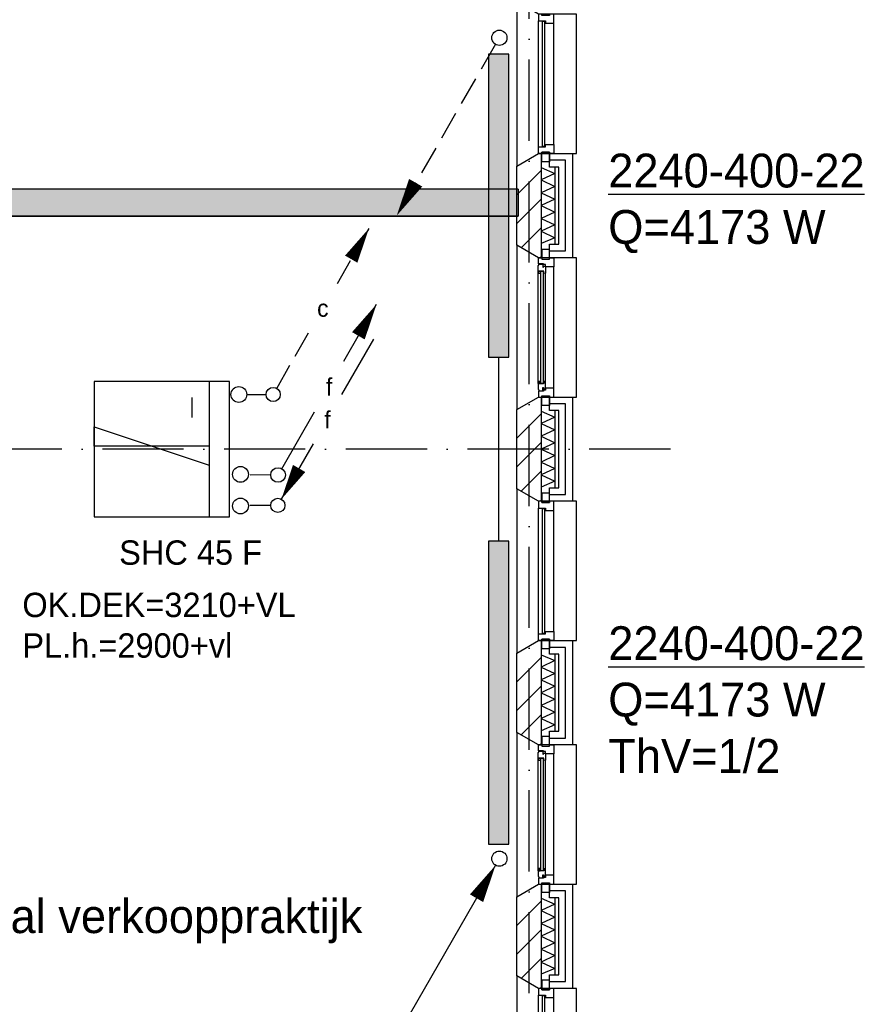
# Model space of a CAD drawing. Extents: x -1448 to 118900, y -195097 to 442500.
# Tile 13 of 103: x 28498 to 34774, y 393670 to 400947. Entities that reach past the tile are written whole.
import ezdxf
from ezdxf.enums import TextEntityAlignment as Align

# ---------------------------------------------------------------- set-up
doc = ezdxf.new("R2010")
doc.units = 0
doc.header["$LTSCALE"] = 100
for name, pattern in [('2322102', [45, 5, -2, 5, -2, 5, -2, 5, -2, 5, -2, 5, -5]), ('2322105', [47, 40, -7]), ('2322106', [47, 5, -2, 5, -2, 5, -2, 5, -2, 5, -2, 5, -7]), ('2322107', [2000, 1000, 1000]), ('DASHDOT', [9, 6, -1.5, 0, -1.5]), ('LURETOUR', [6, 4, -2])]:
    doc.linetypes.add(name, pattern=pattern)
doc.layers.get('0').update_dxf_attribs({"linetype": 'CONTINUOUS'})
for name, color, linetype in [('AL$7----_STRAMIEN', 1, 'DASHDOT'), ('AL21----_BUITENWAND', 4, 'CONTINUOUS'), ('AL21K---_ISOLATIE', 1, 'CONTINUOUS'), ('AL28----_KONSTRUKTIE', 3, 'CONTINUOUS'), ('AL31----_BUITENKOZ', 7, 'CONTINUOUS'), ('ALL-----_REFLIJNEN', 8, 'CONTINUOUS'), ('ALXA3---_VOLZWART', 14, 'CONTINUOUS'), ('ALXAB---_PREFABBETON', 1, 'CONTINUOUS'), ('BOUW', 8, 'CONTINUOUS'), ('KABELGOOT1', 8, 'CONTINUOUS'), ('WI561---', 1, 'CONTINUOUS'), ('WL$1----', 4, 'CONTINUOUS'), ('WL5501--', 4, 'CONTINUOUS'), ('WL5502--', 4, 'CONTINUOUS'), ('WL561---', 4, 'CONTINUOUS'), ('WL561---_AANVOER', 4, 'CONTINUOUS'), ('WL561---_RETOUR', 4, 'CONTINUOUS'), ('WL5627--', 4, 'CONTINUOUS'), ('WL570---', 3, 'CONTINUOUS'), ('WM570---', 1, 'CONTINUOUS')]:
    doc.layers.add(name, color=color, linetype=linetype)
doc.styles.add('BURO-018', font='BUROFONT.shx', dxfattribs={"height": 180})
doc.styles.add('BURO-025', font='BUROFONT.shx', dxfattribs={"height": 250})

# ---------------------------------------------------------------- blocks, each defined once
blk = doc.blocks.new('2322401')
at = {"color": 0, "linetype": 'CONTINUOUS'}
for p, q in [((-0.5, 0.5, 1), (-0.5, 0.5)), ((-0.5, 0.5, 1), (-0.5, -0.5, 1)), ((0.5, 0.5, 1), (-0.5, 0.5, 1)), ((0.5, 0.5), (-0.5, 0.5)), ((-0.5, 0.5), (-0.5, -0.5)), ((0.5, 0.5, 1), (0.5, 0.5)), ((0.5, -0.5, 1), (0.5, 0.5, 1)), ((0.5, -0.5), (0.5, 0.5)), ((-0.5, -0.5, 1), (-0.5, -0.5)), ((-0.5, -0.5, 1), (0.5, -0.5, 1)), ((-0.5, -0.5), (0.5, -0.5)), ((0.5, -0.5, 1), (0.5, -0.5))]:
    blk.add_line(p, q, dxfattribs=at)
blk = doc.blocks.new('LDV2108')
at = {"color": 0, "linetype": 'CONTINUOUS'}
for p, q in [((-0.25, -0.433), (-1.187, -2.057)), ((-1.562, -2.706), (-2.5, -4.33)), ((-2.875, -4.98), (-3.812, -6.603)), ((-4.187, -7.253), (-5.125, -8.877)), ((-5.5, -9.526), (-6.437, -11.15))]:
    blk.add_line(p, q, dxfattribs=at)
blk.add_lwpolyline([(-6.75, -11.691, 0, 1, 0), (-5.5, -9.526, 1, 1, 0)], format="xyseb", dxfattribs=at)
blk.add_circle((0, 0), 0.5, dxfattribs=at)
blk = doc.blocks.new('LDV4107')
at = {"color": 0, "linetype": 'CONTINUOUS'}
blk.add_line((-0.25, -0.433), (-6.75, -11.691), dxfattribs=at)
blk.add_lwpolyline([(-0.25, -0.433, 0, 1, 0), (-1.5, -2.598, 1, 1, 0)], format="xyseb", dxfattribs=at)
blk.add_circle((0, 0), 0.5, dxfattribs=at)
blk = doc.blocks.new('EH100000')
at = {"linetype": 'BYBLOCK'}
for p, q in [((1, 0.5), (0, 0.5)), ((1, 0.5, 1), (0, 0.5, 1)), ((0, -0.5, 1), (1, -0.5, 1)), ((1, -0.5), (0, -0.5))]:
    blk.add_line(p, q, dxfattribs=at)
at = {"linetype": 'BYBLOCK', "invisible_edges": 15}
for points in [[(1, -0.5), (0, -0.5), (0, 0.5), (1, 0.5)], [(0, 0.5), (1, 0.5), (1, 0.5, 1), (0, 0.5, 1)], [(0, -0.5, 1), (1, -0.5, 1), (1, -0.5), (0, -0.5)]]:
    blk.add_3dface(points, dxfattribs=at)
blk = doc.blocks.new('CVHATCH1')
at = {"color": 0, "linetype": 'CONTINUOUS'}
blk.add_solid([(-0.5, -0.5), (0.5, -0.5), (-0.5, 0.5), (0.5, 0.5)], dxfattribs=at)
blk = doc.blocks.new('CVRINFO2')
at = {"color": 0, "linetype": 'CONTINUOUS', "style": 'BURO-025'}
for tag, p in [('CV_TEXT125', (0, 0)), ('CV_TEXT225', (0, -4.167)), ('CV_TEXT325', (0, -8.333)), ('CV_TEXT425', (0, -12.5))]:
    blk.add_attdef(tag, p, '', height=2.5, dxfattribs=at)
blk = doc.blocks.new('2322615')
at = {"color": 0, "linetype": 'CONTINUOUS'}
for p, q in [((-2.5, -7.5), (2.5, 7.5)), ((0, 7.5), (2.5, 7.5)), ((0, 7.5), (0, -7.5)), ((0, -7.5), (-2.5, -7.5))]:
    blk.add_line(p, q, dxfattribs=at)
at = {"color": 0, "linetype": 'CONTINUOUS', "style": 'BURO-018', "flags": 1}
blk.add_attdef('W_ID', (0, 0), '', height=1.8, dxfattribs=at)
blk = doc.blocks.new('LDV3')
at = {"color": 0, "linetype": 'CONTINUOUS'}
for p, q in [((4.5, 7.794), (6.75, 11.691)), ((0.25, 0.433), (2.5, 4.33))]:
    blk.add_line(p, q, dxfattribs=at)
blk.add_lwpolyline([(0.25, 0.433, 0, 1, 0), (1.5, 2.598, 1, 1, 0)], format="xyseb", dxfattribs=at)
blk.add_circle((0, 0), 0.5, dxfattribs=at)
at = {"color": 0, "linetype": 'CONTINUOUS', "style": 'BURO-018'}
blk.add_attdef('LD_TEXT1', text='', height=1.8, dxfattribs=at).set_placement((3.5, 6.062), align=Align.MIDDLE)
blk = doc.blocks.new('LDV1')
at = {"color": 0, "linetype": 'CONTINUOUS'}
for p, q in [((4.5, 7.794), (6.75, 11.691)), ((0.25, 0.433), (2.5, 4.33))]:
    blk.add_line(p, q, dxfattribs=at)
blk.add_lwpolyline([(6.75, 11.691, 0, 1, 0), (5.5, 9.526, 1, 1, 0)], format="xyseb", dxfattribs=at)
blk.add_circle((0, 0), 0.5, dxfattribs=at)
at = {"color": 0, "linetype": 'CONTINUOUS', "style": 'BURO-018'}
blk.add_attdef('LD_TEXT1', text='', height=1.8, dxfattribs=at).set_placement((3.5, 6.062), align=Align.MIDDLE)
blk = doc.blocks.new('LDV1102')
at = {"color": 0, "linetype": 'CONTINUOUS'}
for p, q in [((6.75, 11.691), (5.812, 10.068)), ((5.437, 9.418), (4.5, 7.794)), ((1.562, 2.706), (2.5, 4.33)), ((0.25, 0.433), (1.187, 2.057))]:
    blk.add_line(p, q, dxfattribs=at)
blk.add_lwpolyline([(6.75, 11.691, 0, 1, 0), (5.5, 9.526, 1, 1, 0)], format="xyseb", dxfattribs=at)
blk.add_circle((0, 0), 0.5, dxfattribs=at)
at = {"color": 0, "linetype": 'CONTINUOUS', "style": 'BURO-018'}
blk.add_attdef('LD_TEXT1', text='', height=1.8, dxfattribs=at).set_placement((3.5, 6.062), align=Align.MIDDLE)

msp = doc.modelspace()

# ---------------------------------------------------------------- hatches: boundary and pattern name
at = {"layer": 'WM570---', "linetype": 'CONTINUOUS'}
h = msp.add_hatch(dxfattribs=at)
h.set_pattern_fill('DOTS', color=8, scale=20, style=0)
h.set_pattern_definition([(0, (0, 558400.235), (15.875, 31.75), [0, -31.75])])
h.paths.add_polyline_path([(24031.1, 399695.3), (24031.1, 399495.3), (32185.1, 399495.3), (32185.1, 399695.3)])

# ---------------------------------------------------------------- linework, layer by layer
at = {"layer": 'AL$7----_STRAMIEN', "color": 1}
msp.add_line((33310.7, 397772.7), (13811.9, 397772.7), dxfattribs=at)
msp.add_lwpolyline([(32265.4, 371249), (32265.4, 439880.9)], dxfattribs=at)
at = {"layer": 'AL21----_BUITENWAND', "color": 8}
for p, q in [((32416.4, 399857.7), (32416.4, 399957.7)), ((32416.4, 399957.7), (32585.4, 399957.7)), ((32585.4, 399957.7), (32585.4, 399187.7)), ((32485.4, 399857.7), (32416.4, 399857.7)), ((32485.4, 399287.7), (32485.4, 399857.7)), ((32416.4, 399287.7), (32485.4, 399287.7)), ((32416.4, 399187.7), (32416.4, 399287.7)), ((32585.4, 399187.7), (32416.4, 399187.7)), ((32416.4, 398057.7), (32416.4, 398157.7)), ((32416.4, 398157.7), (32585.4, 398157.7)), ((32585.4, 398157.7), (32585.4, 397387.7)), ((32485.4, 398057.7), (32416.4, 398057.7)), ((32485.4, 397487.7), (32485.4, 398057.7)), ((32416.4, 397487.7), (32485.4, 397487.7)), ((32416.4, 397387.7), (32416.4, 397487.7)), ((32585.4, 397387.7), (32416.4, 397387.7)), ((32416.4, 396257.7), (32416.4, 396357.7)), ((32416.4, 396357.7), (32585.4, 396357.7)), ((32585.4, 396357.7), (32585.4, 395587.7)), ((32485.4, 396257.7), (32416.4, 396257.7)), ((32485.4, 395687.7), (32485.4, 396257.7)), ((32416.4, 395687.7), (32485.4, 395687.7)), ((32416.4, 395587.7), (32416.4, 395687.7)), ((32585.4, 395587.7), (32416.4, 395587.7)), ((32416.4, 394457.7), (32416.4, 394557.7)), ((32416.4, 394557.7), (32585.4, 394557.7)), ((32585.4, 394557.7), (32585.4, 393787.7)), ((32485.4, 394457.7), (32416.4, 394457.7)), ((32485.4, 393887.7), (32485.4, 394457.7)), ((32416.4, 393887.7), (32485.4, 393887.7)), ((32416.4, 393787.7), (32416.4, 393887.7)), ((32585.4, 393787.7), (32416.4, 393787.7))]:
    msp.add_line(p, q, dxfattribs=at)
at = {"layer": 'AL21K---_ISOLATIE', "color": 8, "linetype": 'CONTINUOUS'}
for p, q in [((32355.4, 399857.7), (32355.4, 399287.7)), ((32355.4, 399853.5), (32455.4, 399810.2)), ((32455.4, 399857.7), (32455.4, 399287.7)), ((32455.4, 399810.2), (32355.4, 399762.7)), ((32355.4, 399762.7), (32455.4, 399715.2)), ((32455.4, 399715.2), (32355.4, 399667.7)), ((32355.4, 399667.7), (32455.4, 399620.2)), ((32455.4, 399620.2), (32355.4, 399572.7)), ((32355.4, 399572.7), (32455.4, 399525.2)), ((32455.4, 399525.2), (32355.4, 399477.7)), ((32355.4, 399477.7), (32455.4, 399430.2)), ((32455.4, 399430.2), (32355.4, 399382.7)), ((32355.4, 399382.7), (32455.4, 399335.2)), ((32455.4, 399335.2), (32355.4, 399291.9)), ((32355.4, 398057.7), (32355.4, 397487.7)), ((32355.4, 398053.5), (32455.4, 398010.2)), ((32455.4, 398057.7), (32455.4, 397487.7)), ((32455.4, 398010.2), (32355.4, 397962.7)), ((32355.4, 397962.7), (32455.4, 397915.2)), ((32455.4, 397915.2), (32355.4, 397867.7)), ((32355.4, 397867.7), (32455.4, 397820.2)), ((32455.4, 397820.2), (32355.4, 397772.7)), ((32355.4, 397772.7), (32455.4, 397725.2)), ((32455.4, 397725.2), (32355.4, 397677.7)), ((32355.4, 397677.7), (32455.4, 397630.2)), ((32455.4, 397630.2), (32355.4, 397582.7)), ((32355.4, 397582.7), (32455.4, 397535.2)), ((32455.4, 397535.2), (32355.4, 397491.9)), ((32355.4, 396257.7), (32355.4, 395687.7)), ((32355.4, 396253.5), (32455.4, 396210.2)), ((32455.4, 396210.2), (32355.4, 396162.7)), ((32455.4, 396257.7), (32455.4, 395687.7)), ((32355.4, 396162.7), (32455.4, 396115.2)), ((32455.4, 396115.2), (32355.4, 396067.7)), ((32355.4, 396067.7), (32455.4, 396020.2)), ((32455.4, 396020.2), (32355.4, 395972.7)), ((32355.4, 395972.7), (32455.4, 395925.2)), ((32455.4, 395925.2), (32355.4, 395877.7)), ((32355.4, 395877.7), (32455.4, 395830.2)), ((32455.4, 395830.2), (32355.4, 395782.7)), ((32355.4, 395782.7), (32455.4, 395735.2)), ((32455.4, 395735.2), (32355.4, 395691.9)), ((32355.4, 394457.7), (32355.4, 393887.7)), ((32355.4, 394453.5), (32455.4, 394410.2)), ((32455.4, 394410.2), (32355.4, 394362.7)), ((32455.4, 394457.7), (32455.4, 393887.7)), ((32355.4, 394362.7), (32455.4, 394315.2)), ((32455.4, 394315.2), (32355.4, 394267.7)), ((32355.4, 394267.7), (32455.4, 394220.2)), ((32455.4, 394220.2), (32355.4, 394172.7)), ((32355.4, 394172.7), (32455.4, 394125.2)), ((32455.4, 394125.2), (32355.4, 394077.7)), ((32355.4, 394077.7), (32455.4, 394030.2)), ((32455.4, 394030.2), (32355.4, 393982.7)), ((32355.4, 393982.7), (32455.4, 393935.2)), ((32455.4, 393935.2), (32355.4, 393891.9))]:
    msp.add_line(p, q, dxfattribs=at)
at = {"layer": 'AL28----_KONSTRUKTIE', "color": 8}
for p, q in [((32175.4, 399865.4), (32335.4, 399957.7)), ((32335.4, 399957.7), (32355.4, 399957.7)), ((32355.4, 399957.7), (32355.4, 399187.7)), ((32175.4, 399280.1), (32175.4, 399865.4)), ((32335.4, 399187.7), (32175.4, 399280.1)), ((32355.4, 399187.7), (32335.4, 399187.7)), ((32175.4, 398065.4), (32335.4, 398157.7)), ((32335.4, 398157.7), (32355.4, 398157.7)), ((32355.4, 398157.7), (32355.4, 397387.7)), ((32175.4, 397480.1), (32175.4, 398065.4)), ((32335.4, 397387.7), (32175.4, 397480.1)), ((32355.4, 397387.7), (32335.4, 397387.7)), ((32175.4, 396265.4), (32335.4, 396357.7)), ((32335.4, 396357.7), (32355.4, 396357.7)), ((32355.4, 396357.7), (32355.4, 395587.7)), ((32175.4, 395680.1), (32175.4, 396265.4)), ((32335.4, 395587.7), (32175.4, 395680.1)), ((32355.4, 395587.7), (32335.4, 395587.7)), ((32175.4, 394465.4), (32335.4, 394557.7)), ((32335.4, 394557.7), (32355.4, 394557.7)), ((32355.4, 394557.7), (32355.4, 393787.7)), ((32175.4, 393880.1), (32175.4, 394465.4)), ((32335.4, 393787.7), (32175.4, 393880.1)), ((32355.4, 393787.7), (32335.4, 393787.7))]:
    msp.add_line(p, q, dxfattribs=at)
at = {"layer": 'AL31----_BUITENKOZ', "color": 8}
for points in [[(32335.4, 400987.7), (32175.4, 401080.1), (32175.4, 399865.4), (32335.4, 399957.7), (32615.4, 399957.7), (32615.4, 400987.7)], [(32360.4, 399967.7), (32416.4, 399967.7), (32416.4, 399896.7), (32360.4, 399896.7)], [(32335.4, 399187.7), (32175.4, 399280.1), (32175.4, 398065.4), (32335.4, 398157.7), (32615.4, 398157.7), (32615.4, 399187.7)], [(32360.4, 399177.7), (32416.4, 399177.7), (32416.4, 399248.7), (32360.4, 399248.7)], [(32332.4, 399131), (32336.6, 399133.5), (32336.6, 399140.5), (32366.4, 399140.5), (32366.4, 399118), (32371.4, 399118), (32371.4, 399126), (32386.4, 399126), (32386.4, 399120.7), (32386.4, 399073.6), (32373.4, 399071.5), (32373.4, 399088.5), (32332.4, 399088.5)], [(32335.4, 399187.7), (32360.4, 399187.7), (32360.4, 399177.7), (32416.4, 399177.7), (32416.4, 399187.7), (32449.4, 399187.7), (32449.4, 399120.7), (32386.4, 399120.7), (32386.4, 399137.7), (32371.4, 399137.7), (32371.4, 399143.7), (32335.4, 399143.7)], [(32334.7, 399088.5), (32348.2, 399088.5), (32348.2, 399071.5), (32334.7, 399071.5)], [(32332.4, 398214.4), (32336.6, 398212), (32336.6, 398204.9), (32366.4, 398204.9), (32366.4, 398227.4), (32371.4, 398227.4), (32371.4, 398219.4), (32386.4, 398219.4), (32386.4, 398224.7), (32386.4, 398271.9), (32373.4, 398273.9), (32373.4, 398256.9), (32332.4, 398256.9)], [(32334.7, 398256.9), (32348.2, 398256.9), (32348.2, 398273.9), (32334.7, 398273.9)], [(32335.4, 398157.7), (32360.4, 398157.7), (32360.4, 398167.7), (32416.4, 398167.7), (32416.4, 398157.7), (32449.4, 398157.7), (32449.4, 398224.7), (32386.4, 398224.7), (32386.4, 398207.7), (32371.4, 398207.7), (32371.4, 398201.7), (32335.4, 398201.7)], [(32360.4, 398167.7), (32416.4, 398167.7), (32416.4, 398096.7), (32360.4, 398096.7)], [(32335.4, 397387.7), (32175.4, 397480.1), (32175.4, 396265.4), (32335.4, 396357.7), (32615.4, 396357.7), (32615.4, 397387.7)], [(32360.4, 397377.7), (32416.4, 397377.7), (32416.4, 397448.7), (32360.4, 397448.7)], [(32360.4, 396367.7), (32416.4, 396367.7), (32416.4, 396296.7), (32360.4, 396296.7)], [(32335.4, 395587.7), (32175.4, 395680.1), (32175.4, 394465.4), (32335.4, 394557.7), (32615.4, 394557.7), (32615.4, 395587.7)], [(32360.4, 395577.7), (32416.4, 395577.7), (32416.4, 395648.7), (32360.4, 395648.7)], [(32335.4, 395587.7), (32360.4, 395587.7), (32360.4, 395577.7), (32416.4, 395577.7), (32416.4, 395587.7), (32449.4, 395587.7), (32449.4, 395520.7), (32386.4, 395520.7), (32386.4, 395537.7), (32371.4, 395537.7), (32371.4, 395543.7), (32335.4, 395543.7)], [(32332.4, 395531), (32336.6, 395533.5), (32336.6, 395540.5), (32366.4, 395540.5), (32366.4, 395518), (32371.4, 395518), (32371.4, 395526), (32386.4, 395526), (32386.4, 395520.7), (32386.4, 395473.6), (32373.4, 395471.5), (32373.4, 395488.5), (32332.4, 395488.5)], [(32334.7, 395488.5), (32348.2, 395488.5), (32348.2, 395471.5), (32334.7, 395471.5)], [(32332.4, 394614.4), (32336.6, 394612), (32336.6, 394604.9), (32366.4, 394604.9), (32366.4, 394627.4), (32371.4, 394627.4), (32371.4, 394619.4), (32386.4, 394619.4), (32386.4, 394624.7), (32386.4, 394671.9), (32373.4, 394673.9), (32373.4, 394656.9), (32332.4, 394656.9)], [(32334.7, 394656.9), (32348.2, 394656.9), (32348.2, 394673.9), (32334.7, 394673.9)], [(32335.4, 394557.7), (32360.4, 394557.7), (32360.4, 394567.7), (32416.4, 394567.7), (32416.4, 394557.7), (32449.4, 394557.7), (32449.4, 394624.7), (32386.4, 394624.7), (32386.4, 394607.7), (32371.4, 394607.7), (32371.4, 394601.7), (32335.4, 394601.7)], [(32360.4, 394567.7), (32416.4, 394567.7), (32416.4, 394496.7), (32360.4, 394496.7)], [(32335.4, 393787.7), (32175.4, 393880.1), (32175.4, 392665.4), (32335.4, 392757.7), (32615.4, 392757.7), (32615.4, 393787.7)], [(32360.4, 393777.7), (32416.4, 393777.7), (32416.4, 393848.7), (32360.4, 393848.7)]]:
    msp.add_lwpolyline(points, close=True, dxfattribs=at)
at = {"layer": 'AL31----_BUITENKOZ', "color": 8, "linetype": 'CONTINUOUS'}
for points in [[(32335.4, 400937.7), (32335.4, 400937.7), (32386.4, 400937.7), (32386.4, 400920.7), (32449.4, 400920.7), (32449.4, 400920.7), (32449.4, 400920.7), (32449.4, 400920.7), (32449.4, 400920.7), (32449.4, 400987.7), (32416.4, 400987.7), (32416.4, 400977.7), (32360.4, 400977.7), (32360.4, 400987.7), (32360.4, 400987.7), (32335.4, 400987.7)], [(32361.4, 400012.7), (32382.4, 400012.7), (32382.4, 400932.7), (32361.4, 400932.7)], [(32335.4, 400007.7), (32335.4, 400007.7), (32386.4, 400007.7), (32386.4, 400024.7), (32449.4, 400024.7), (32449.4, 400024.7), (32449.4, 400024.7), (32449.4, 400024.7), (32449.4, 400024.7), (32449.4, 399957.7), (32416.4, 399957.7), (32416.4, 399967.7), (32360.4, 399967.7), (32360.4, 399957.7), (32360.4, 399957.7), (32335.4, 399957.7)], [(32350.4, 398258.9), (32371.4, 398258.9), (32371.4, 399086.5), (32350.4, 399086.5)], [(32335.4, 397337.7), (32335.4, 397337.7), (32386.4, 397337.7), (32386.4, 397320.7), (32449.4, 397320.7), (32449.4, 397320.7), (32449.4, 397320.7), (32449.4, 397320.7), (32449.4, 397320.7), (32449.4, 397387.7), (32416.4, 397387.7), (32416.4, 397377.7), (32360.4, 397377.7), (32360.4, 397387.7), (32360.4, 397387.7), (32335.4, 397387.7)], [(32361.4, 396412.7), (32382.4, 396412.7), (32382.4, 397332.7), (32361.4, 397332.7)], [(32335.4, 396407.7), (32335.4, 396407.7), (32386.4, 396407.7), (32386.4, 396424.7), (32449.4, 396424.7), (32449.4, 396424.7), (32449.4, 396424.7), (32449.4, 396424.7), (32449.4, 396424.7), (32449.4, 396357.7), (32416.4, 396357.7), (32416.4, 396367.7), (32360.4, 396367.7), (32360.4, 396357.7), (32360.4, 396357.7), (32335.4, 396357.7)], [(32350.4, 394658.9), (32371.4, 394658.9), (32371.4, 395486.5), (32350.4, 395486.5)], [(32335.4, 393737.7), (32335.4, 393737.7), (32386.4, 393737.7), (32386.4, 393720.7), (32449.4, 393720.7), (32449.4, 393720.7), (32449.4, 393720.7), (32449.4, 393720.7), (32449.4, 393720.7), (32449.4, 393787.7), (32416.4, 393787.7), (32416.4, 393777.7), (32360.4, 393777.7), (32360.4, 393787.7), (32360.4, 393787.7), (32335.4, 393787.7)], [(32361.4, 392812.7), (32382.4, 392812.7), (32382.4, 393732.7), (32361.4, 393732.7)]]:
    msp.add_lwpolyline(points, close=True, dxfattribs=at)
at = {"layer": 'AL31----_BUITENKOZ', "color": 8}
for points in [[(32335.4, 400007.7), (32335.4, 400937.7)], [(32449.4, 400024.7), (32449.4, 400920.7)], [(32449.4, 398224.7), (32449.4, 399120.7)], [(32332.4, 398256.9), (32332.4, 399088.5)], [(32386.4, 398271.9), (32386.4, 399073.6)], [(32335.4, 396407.7), (32335.4, 397337.7)], [(32449.4, 396424.7), (32449.4, 397320.7)], [(32332.4, 394656.9), (32332.4, 395488.5)], [(32449.4, 394624.7), (32449.4, 395520.7)], [(32386.4, 394671.9), (32386.4, 395473.6)], [(32335.4, 392807.7), (32335.4, 393737.7)], [(32449.4, 392824.7), (32449.4, 393720.7)]]:
    msp.add_lwpolyline(points, dxfattribs=at)
at = {"layer": 'ALL-----_REFLIJNEN', "color": 8, "linetype": 'CONTINUOUS'}
for p, q in [((32535.4, 399907.7), (32416.4, 399907.7)), ((32535.4, 399237.7), (32535.4, 399907.7)), ((32416.4, 399237.7), (32535.4, 399237.7)), ((32535.4, 398107.7), (32416.4, 398107.7)), ((32535.4, 397437.7), (32535.4, 398107.7)), ((32416.4, 397437.7), (32535.4, 397437.7)), ((32535.4, 396307.7), (32416.4, 396307.7)), ((32535.4, 395637.7), (32535.4, 396307.7)), ((32416.4, 395637.7), (32535.4, 395637.7)), ((32535.4, 394507.7), (32416.4, 394507.7)), ((32535.4, 393837.7), (32535.4, 394507.7)), ((32416.4, 393837.7), (32535.4, 393837.7))]:
    msp.add_line(p, q, dxfattribs=at)
at = {"layer": 'ALXA3---_VOLZWART', "color": 8}
for p, q in [((32535.4, 399907.7), (32416.4, 399907.7)), ((32535.4, 399237.7), (32535.4, 399907.7)), ((32416.4, 399237.7), (32535.4, 399237.7)), ((32535.4, 398107.7), (32416.4, 398107.7)), ((32535.4, 397437.7), (32535.4, 398107.7)), ((32416.4, 397437.7), (32535.4, 397437.7)), ((32535.4, 396307.7), (32416.4, 396307.7)), ((32535.4, 395637.7), (32535.4, 396307.7)), ((32416.4, 395637.7), (32535.4, 395637.7)), ((32535.4, 394507.7), (32416.4, 394507.7)), ((32535.4, 393837.7), (32535.4, 394507.7)), ((32416.4, 393837.7), (32535.4, 393837.7))]:
    msp.add_line(p, q, dxfattribs=at)
at = {"layer": 'ALXAB---_PREFABBETON', "color": 8}
for p, q in [((32355.4, 399833.2), (32175.4, 399653.2)), ((32355.4, 399621.1), (32175.4, 399441.1)), ((32355.4, 399409), (32207.8, 399261.4)), ((32355.4, 399196.8), (32346.3, 399187.7)), ((32355.4, 398033.2), (32175.4, 397853.2)), ((32355.4, 397821.1), (32175.4, 397641.1)), ((32355.4, 397609), (32207.8, 397461.4)), ((32355.4, 397396.8), (32346.3, 397387.7)), ((32355.4, 396233.2), (32175.4, 396053.2)), ((32355.4, 396021.1), (32175.4, 395841.1)), ((32355.4, 395809), (32207.8, 395661.4)), ((32355.4, 395596.8), (32346.3, 395587.7)), ((32355.4, 394433.2), (32175.4, 394253.2)), ((32355.4, 394221.1), (32175.4, 394041.1)), ((32355.4, 394009), (32207.8, 393861.4)), ((32355.4, 393796.8), (32346.3, 393787.7))]:
    msp.add_line(p, q, dxfattribs=at)
at = {"layer": 'KABELGOOT1'}
msp.add_line((32185.1, 399695.3, 3650), (32185.1, 399495.3, 3650), dxfattribs=at)
at = {"layer": 'WL5501--', "linetype": '2322105'}
msp.add_line((30354.8, 397581.9), (30201.5, 397581.7), dxfattribs=at)
at = {"layer": 'WL5502--', "linetype": '2322106'}
msp.add_line((30354.8, 397357.4), (30201.1, 397356.3), dxfattribs=at)
at = {"layer": 'WL5502--', "color": 1}
for centre in [(30119.2, 398176.9), (30130.7, 397586.4), (30130.7, 397352.9)]:
    msp.add_circle(centre, 58.4, dxfattribs=at)
at = {"layer": 'WL561---_AANVOER', "linetype": '2322107'}
msp.add_line((32040.4, 397092.7), (32040.4, 398452.7), dxfattribs=at)
at = {"layer": 'WL5627--', "linetype": '2322102'}
msp.add_line((30177.5, 398176.9), (30319.9, 398176.9), dxfattribs=at)
at = {"layer": 'WL570---'}
for p, q in [((30048.9, 398272.7), (29048.9, 398272.7)), ((29048.9, 398272.7), (29048.9, 397272.7)), ((29898.5, 398272.7), (29898.5, 397276.1)), ((30048.9, 397272.7), (30048.9, 398272.7)), ((30049.9, 398272.7), (30048.9, 398272.7)), ((29772.6, 398007), (29772.6, 398154.3)), ((29048.9, 397272.7), (30048.9, 397272.7))]:
    msp.add_line(p, q, dxfattribs=at)

# ---------------------------------------------------------------- block references
at = {"layer": 'KABELGOOT1', "xscale": 8153.999999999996, "yscale": 200, "zscale": 60}
msp.add_blockref('EH100000', (24031.1, 399595.3, 3650), dxfattribs=at)
at = {"layer": 'WI561---'}
ref = msp.add_blockref('CVRINFO2', (32850.6, 399706.7), dxfattribs=dict(at, xscale=100, yscale=100, zscale=100))
ref.add_attrib('CV_TEXT125', '%%u2240-400-22', (32850.6, 399706.7), dxfattribs={"layer": '0', "color": 2, "linetype": 'CONTINUOUS', "height": 250, "style": 'BURO-025'})
ref.add_attrib('CV_TEXT225', 'Q=4173 W', (32850.6, 399290.1), dxfattribs={"layer": '0', "color": 2, "linetype": 'CONTINUOUS', "height": 250, "style": 'BURO-025'})
ref = msp.add_blockref('CVRINFO2', (32850.6, 396213.9), dxfattribs=dict(at, xscale=100, yscale=100, zscale=100))
ref.add_attrib('CV_TEXT125', '%%u2240-400-22', (32850.6, 396213.9), dxfattribs={"layer": '0', "color": 2, "linetype": 'CONTINUOUS', "height": 250, "style": 'BURO-025'})
ref.add_attrib('CV_TEXT225', 'Q=4173 W', (32850.6, 395797.2), dxfattribs={"layer": '0', "color": 2, "linetype": 'CONTINUOUS', "height": 250, "style": 'BURO-025'})
ref.add_attrib('CV_TEXT325', 'ThV=1/2', (32850.6, 395380.5), dxfattribs={"layer": '0', "color": 2, "linetype": 'CONTINUOUS', "height": 250, "style": 'BURO-025'})
at = {"layer": 'WL$1----', "color": 2}
ref = msp.add_blockref('LDV1', (30408.8, 397581.9), dxfattribs=dict(at, xscale=108, yscale=108, zscale=108))
ref.add_attrib('LD_TEXT1', 'f', dxfattribs={"layer": '0', "color": 1, "linetype": 'CONTINUOUS', "height": 129.6, "style": 'BURO-018'}).set_placement((30786.8, 398236.6), align=Align.MIDDLE)
ref = msp.add_blockref('LDV3', (30407.3, 397357.4), dxfattribs=dict(at, xscale=105, yscale=105, zscale=105))
ref.add_attrib('LD_TEXT1', 'f', dxfattribs={"layer": '0', "color": 1, "linetype": 'CONTINUOUS', "height": 126, "style": 'BURO-018'}).set_placement((30774.8, 397994), align=Align.MIDDLE)
at = {"layer": 'WL561---', "xscale": 2240, "yscale": 150, "rotation": 270.0000000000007}
for name, p, zscale in [('2322401', (32040.4, 399572.7), 400), ('CVHATCH1', (32040.4, 399572.7), 2240), ('2322401', (32040.4, 395972.7), 400), ('CVHATCH1', (32040.4, 395972.7), 2240)]:
    msp.add_blockref(name, p, dxfattribs=dict(at, zscale=zscale))
at = {"layer": 'WL561---_AANVOER', "color": 2, "xscale": 112.5, "yscale": 112.5, "zscale": 112.5}
msp.add_blockref('LDV4107', (32045.4, 394746.5), dxfattribs=at)
at = {"layer": 'WL561---_RETOUR', "color": 2, "xscale": 112.5, "yscale": 112.5, "zscale": 112.5}
msp.add_blockref('LDV2108', (32045.4, 400813.4), dxfattribs=at)
at = {"layer": 'WL5627--', "color": 2, "linetype": 'LURETOUR'}
ref = msp.add_blockref('LDV1102', (30372.4, 398176.9), dxfattribs=dict(at, xscale=105, yscale=105, zscale=105))
ref.add_attrib('LD_TEXT1', 'c', dxfattribs={"layer": '0', "color": 1, "linetype": 'CONTINUOUS', "height": 126, "style": 'BURO-018'}).set_placement((30739.9, 398813.4), align=Align.MIDDLE)
at = {"layer": 'WL570---', "xscale": 56.69999999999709, "yscale": 56.70000000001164, "zscale": 56.7, "rotation": 270}
msp.add_blockref('2322615', (29473.3, 397795.6), dxfattribs=at)

# ---------------------------------------------------------------- texts
at = {"layer": 'BOUW', "color": 1, "style": 'BURO-018'}
for s, p in [('OK.DEK=3210+VL', (28517.9, 396531.9)), ('PL.h.=2900+vl', (28517.9, 396231.9))]:
    msp.add_text(s, height=180, dxfattribs=at).set_placement(p)
at = {"layer": 'BOUW', "style": 'BURO-025'}
msp.add_text('lokaal verkooppraktijk', height=250, dxfattribs=at).set_placement((27817.4, 394196.6))
at = {"layer": 'WL570---', "style": 'BURO-018'}
msp.add_text('SHC 45 F', height=180, dxfattribs=at).set_placement((29233.6, 396918.7))

doc.saveas('drawing.dxf')
